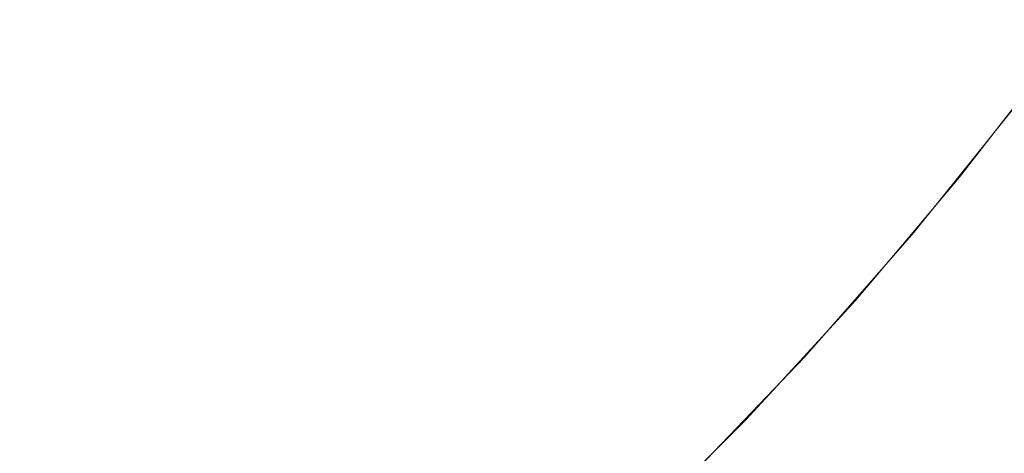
# Model space of a CAD drawing. Header units: centimetres. Extents: x -25.8 to 27.5, y 33.3 to 35.1.
# Tile 249 of 256: x 9.5133 to 9.565, y 33.6999 to 33.7227. Entities that reach past the tile are written whole.
import ezdxf

# ---------------------------------------------------------------- set-up
doc = ezdxf.new("R2010")
doc.units = ezdxf.units.CM
doc.header["$LTSCALE"] = 2.54
doc.layers.add('Lucido design-1', color=7, linetype='Continuous')

# ---------------------------------------------------------------- blocks, each defined once
blk = doc.blocks.new('Gruppo-6-1')
at = {"color": 7, "linetype": 'Continuous', "lineweight": 9}
for points in [[(-25.69296, 35.040112, 330.586121), (-25.69296, 33.440112, 330.586121), (27.40704, 33.440112, 330.586121), (27.40704, 35.040112, 330.586121)], [(-25.69296, 35.040112, 306.619358), (-25.69296, 33.440112, 306.619358), (27.40704, 33.440112, 306.619358), (27.40704, 35.040112, 306.619358)]]:
    blk.add_3dface(points, dxfattribs=at)
for points, invisible_edges in [([(9.558151, 33.728351, 330.133712), (9.553271, 33.722038, 330.133712), (9.551687, 33.723318, 330.137298), (9.556513, 33.729562, 330.137298)], 15), ([(9.558151, 33.728351, 306.166949), (9.553271, 33.722038, 306.166949), (9.551687, 33.723318, 306.170535), (9.556513, 33.729562, 306.170535)], 15), ([(9.546252, 33.727706, 330.147525), (9.541356, 33.721899, 330.147525), (9.539399, 33.723622, 330.150737), (9.544224, 33.729344, 330.150737)], 15), ([(9.546252, 33.727706, 306.180762), (9.541356, 33.721899, 306.180762), (9.539399, 33.723622, 306.183974), (9.544224, 33.729344, 306.183974)], 15), ([(9.535188, 33.727328, 330.156832), (9.530286, 33.721991, 330.156832), (9.528453, 33.723747, 330.159282), (9.533283, 33.729004, 330.159282)], 15), ([(9.535188, 33.727328, 306.190069), (9.530286, 33.721991, 306.190069), (9.528453, 33.723747, 306.192519), (9.533283, 33.729004, 306.192519)], 15), ([(9.516745, 33.725648, 330.16719), (9.511788, 33.721095, 330.16719), (9.509526, 33.723665, 330.169557), (9.514376, 33.72812, 330.169557)], 15), ([(9.516745, 33.725648, 306.200427), (9.511788, 33.721095, 306.200427), (9.509526, 33.723665, 306.202794), (9.514376, 33.72812, 306.202794)], 15), ([(9.526219, 33.725888, 330.162048), (9.521264, 33.720933, 330.162048), (9.519042, 33.723251, 330.164686), (9.523901, 33.72811, 330.164686)], 15), ([(9.526219, 33.725888, 306.195285), (9.521264, 33.720933, 306.195285), (9.519042, 33.723251, 306.197923), (9.523901, 33.72811, 306.197923)], 15), ([(9.559667, 33.72723, 330.130049), (9.554739, 33.720854, 330.130049), (9.553271, 33.722038, 330.133712), (9.558151, 33.728351, 330.133712)], 15), ([(9.559667, 33.72723, 306.163286), (9.554739, 33.720854, 306.163286), (9.553271, 33.722038, 306.166949), (9.558151, 33.728351, 306.166949)], 15), ([(9.548175, 33.726154, 330.14421), (9.543211, 33.720267, 330.14421), (9.541356, 33.721899, 330.147525), (9.546252, 33.727706, 330.147525)], 15), ([(9.548175, 33.726154, 306.177447), (9.543211, 33.720267, 306.177447), (9.541356, 33.721899, 306.180762), (9.546252, 33.727706, 306.180762)], 15), ([(9.537342, 33.725432, 330.153842), (9.532357, 33.720005, 330.153842), (9.530286, 33.721991, 330.156832), (9.535188, 33.727328, 330.156832)], 15), ([(9.537342, 33.725432, 306.187079), (9.532357, 33.720005, 306.187079), (9.530286, 33.721991, 306.190069), (9.535188, 33.727328, 306.190069)], 15), ([(9.561059, 33.7262, 330.126315), (9.556086, 33.719766, 330.126315), (9.554739, 33.720854, 330.130049), (9.559667, 33.72723, 330.130049)], 15), ([(9.561059, 33.7262, 306.159552), (9.556086, 33.719766, 306.159552), (9.554739, 33.720854, 306.163286), (9.559667, 33.72723, 306.163286)], 15), ([(9.549987, 33.72469, 330.140799), (9.54496, 33.718728, 330.140799), (9.543211, 33.720267, 330.14421), (9.548175, 33.726154, 330.14421)], 15), ([(9.549987, 33.72469, 306.174036), (9.54496, 33.718728, 306.174036), (9.543211, 33.720267, 306.177447), (9.548175, 33.726154, 306.177447)], 15), ([(9.562326, 33.725263, 330.122516), (9.557311, 33.718776, 330.122516), (9.556086, 33.719766, 330.126315), (9.561059, 33.7262, 330.126315)], 15), ([(9.562326, 33.725263, 306.155753), (9.557311, 33.718776, 306.155753), (9.556086, 33.719766, 306.159552), (9.561059, 33.7262, 306.159552)], 15), ([(9.519042, 33.723251, 330.164686), (9.513982, 33.718603, 330.164686), (9.511788, 33.721095, 330.16719), (9.516745, 33.725648, 330.16719)], 15), ([(9.519042, 33.723251, 306.197923), (9.513982, 33.718603, 306.197923), (9.511788, 33.721095, 306.200427), (9.516745, 33.725648, 306.200427)], 15), ([(9.528453, 33.723747, 330.159282), (9.523405, 33.718699, 330.159282), (9.521264, 33.720933, 330.162048), (9.526219, 33.725888, 330.162048)], 15), ([(9.528453, 33.723747, 306.192519), (9.523405, 33.718699, 306.192519), (9.521264, 33.720933, 306.195285), (9.526219, 33.725888, 306.195285)], 15), ([(9.539399, 33.723622, 330.150737), (9.534336, 33.718109, 330.150737), (9.532357, 33.720005, 330.153842), (9.537342, 33.725432, 330.153842)], 15), ([(9.539399, 33.723622, 306.183974), (9.534336, 33.718109, 306.183974), (9.532357, 33.720005, 306.187079), (9.537342, 33.725432, 306.187079)], 15), ([(9.563465, 33.724421, 330.118658), (9.558414, 33.717886, 330.118658), (9.557311, 33.718776, 330.122516), (9.562326, 33.725263, 330.122516)], 15), ([(9.563465, 33.724421, 306.151895), (9.558414, 33.717886, 306.151895), (9.557311, 33.718776, 306.155753), (9.562326, 33.725263, 306.155753)], 15), ([(9.551687, 33.723318, 330.137298), (9.5466, 33.717284, 330.137298), (9.54496, 33.718728, 330.140799), (9.549987, 33.72469, 330.140799)], 15), ([(9.551687, 33.723318, 306.170535), (9.5466, 33.717284, 306.170535), (9.54496, 33.718728, 306.174036), (9.549987, 33.72469, 306.174036)], 15), ([(9.564474, 33.723674, 330.11475), (9.559391, 33.717097, 330.11475), (9.558414, 33.717886, 330.118658), (9.563465, 33.724421, 330.118658)], 15), ([(9.564474, 33.723674, 306.147987), (9.559391, 33.717097, 306.147987), (9.558414, 33.717886, 306.151895), (9.563465, 33.724421, 306.151895)], 15), ([(9.530286, 33.721991, 330.156832), (9.525161, 33.716866, 330.156832), (9.523405, 33.718699, 330.159282), (9.528453, 33.723747, 330.159282)], 15), ([(9.530286, 33.721991, 306.190069), (9.525161, 33.716866, 306.190069), (9.523405, 33.718699, 306.192519), (9.528453, 33.723747, 306.192519)], 15), ([(9.541356, 33.721899, 330.147525), (9.536218, 33.716305, 330.147525), (9.534336, 33.718109, 330.150737), (9.539399, 33.723622, 330.150737)], 15), ([(9.541356, 33.721899, 306.180762), (9.536218, 33.716305, 306.180762), (9.534336, 33.718109, 306.183974), (9.539399, 33.723622, 306.183974)], 15), ([(9.565353, 33.723024, 330.110796), (9.560241, 33.71641, 330.110796), (9.559391, 33.717097, 330.11475), (9.564474, 33.723674, 330.11475)], 15), ([(9.565353, 33.723024, 306.144033), (9.560241, 33.71641, 306.144033), (9.559391, 33.717097, 306.147987), (9.564474, 33.723674, 306.147987)], 15), ([(9.521264, 33.720933, 330.162048), (9.516103, 33.716193, 330.162048), (9.513982, 33.718603, 330.164686), (9.519042, 33.723251, 330.164686)], 15), ([(9.521264, 33.720933, 306.195285), (9.516103, 33.716193, 306.195285), (9.513982, 33.718603, 306.197923), (9.519042, 33.723251, 306.197923)], 15), ([(9.553271, 33.722038, 330.133712), (9.548128, 33.715939, 330.133712), (9.5466, 33.717284, 330.137298), (9.551687, 33.723318, 330.137298)], 15), ([(9.553271, 33.722038, 306.166949), (9.548128, 33.715939, 306.166949), (9.5466, 33.717284, 306.170535), (9.551687, 33.723318, 306.170535)], 15), ([(9.566101, 33.722471, 330.106805), (9.560965, 33.715826, 330.106805), (9.560241, 33.71641, 330.110796), (9.565353, 33.723024, 330.110796)], 15), ([(9.566101, 33.722471, 306.140042), (9.560965, 33.715826, 306.140042), (9.560241, 33.71641, 306.144033), (9.565353, 33.723024, 306.144033)], 15), ([(9.566716, 33.722016, 330.102782), (9.56156, 33.715346, 330.102782), (9.560965, 33.715826, 330.106805), (9.566101, 33.722471, 330.106805)], 15), ([(9.566716, 33.722016, 306.136019), (9.56156, 33.715346, 306.136019), (9.560965, 33.715826, 306.140042), (9.566101, 33.722471, 306.140042)], 15), ([(9.532357, 33.720005, 330.153842), (9.527147, 33.714795, 330.153842), (9.525161, 33.716866, 330.156832), (9.530286, 33.721991, 330.156832)], 15), ([(9.532357, 33.720005, 306.187079), (9.527147, 33.714795, 306.187079), (9.525161, 33.716866, 306.190069), (9.530286, 33.721991, 306.190069)], 15), ([(9.543211, 33.720267, 330.14421), (9.538002, 33.714595, 330.14421), (9.536218, 33.716305, 330.147525), (9.541356, 33.721899, 330.147525)], 15), ([(9.543211, 33.720267, 306.177447), (9.538002, 33.714595, 306.177447), (9.536218, 33.716305, 306.180762), (9.541356, 33.721899, 306.180762)], 15), ([(9.554739, 33.720854, 330.130049), (9.549544, 33.714693, 330.130049), (9.548128, 33.715939, 330.133712), (9.553271, 33.722038, 330.133712)], 15), ([(9.554739, 33.720854, 306.163286), (9.549544, 33.714693, 306.163286), (9.548128, 33.715939, 306.166949), (9.553271, 33.722038, 306.166949)], 15), ([(9.567197, 33.72166, 330.098735), (9.562026, 33.71497, 330.098735), (9.56156, 33.715346, 330.102782), (9.566716, 33.722016, 330.102782)], 15), ([(9.567197, 33.72166, 306.131972), (9.562026, 33.71497, 306.131972), (9.56156, 33.715346, 306.136019), (9.566716, 33.722016, 306.136019)], 15), ([(9.567545, 33.721403, 330.094671), (9.562362, 33.714698, 330.094671), (9.562026, 33.71497, 330.098735), (9.567197, 33.72166, 330.098735)], 15), ([(9.567545, 33.721403, 306.127908), (9.562362, 33.714698, 306.127908), (9.562026, 33.71497, 306.131972), (9.567197, 33.72166, 306.131972)], 15), ([(9.567759, 33.721245, 330.090596), (9.562569, 33.714531, 330.090596), (9.562362, 33.714698, 330.094671), (9.567545, 33.721403, 330.094671)], 15), ([(9.567759, 33.721245, 306.123833), (9.562569, 33.714531, 306.123833), (9.562362, 33.714698, 306.127908), (9.567545, 33.721403, 306.127908)], 15), ([(9.513982, 33.718603, 330.164686), (9.508728, 33.714173, 330.164686), (9.506643, 33.716756, 330.16719), (9.511788, 33.721095, 330.16719)], 15), ([(9.513982, 33.718603, 306.197923), (9.508728, 33.714173, 306.197923), (9.506643, 33.716756, 306.200427), (9.511788, 33.721095, 306.200427)], 15), ([(9.523405, 33.718699, 330.159282), (9.518148, 33.713869, 330.159282), (9.516103, 33.716193, 330.162048), (9.521264, 33.720933, 330.162048)], 15), ([(9.523405, 33.718699, 306.192519), (9.518148, 33.713869, 306.192519), (9.516103, 33.716193, 306.195285), (9.521264, 33.720933, 306.195285)], 15), ([(9.556086, 33.719766, 330.126315), (9.550844, 33.713549, 330.126315), (9.549544, 33.714693, 330.130049), (9.554739, 33.720854, 330.130049)], 15), ([(9.556086, 33.719766, 306.159552), (9.550844, 33.713549, 306.159552), (9.549544, 33.714693, 306.163286), (9.554739, 33.720854, 306.163286)], 15), ([(9.567838, 33.721186, 330.086667), (9.562646, 33.714469, 330.086667), (9.562569, 33.714531, 330.090596), (9.567759, 33.721245, 330.090596)], 15), ([(9.567838, 33.721186, 306.119903), (9.562646, 33.714469, 306.119903), (9.562569, 33.714531, 306.123833), (9.567759, 33.721245, 306.123833)], 15), ([(9.567707, 33.721014, 330.086121), (9.564951, 33.717449, 330.086121), (9.562646, 33.714469, 330.086667), (9.567838, 33.721186, 330.086667)], 14), ([(9.567707, 33.721014, 306.119358), (9.564951, 33.717449, 306.119358), (9.562646, 33.714469, 306.119903), (9.567838, 33.721186, 306.119903)], 14), ([(9.564951, 33.717449, 305.919358), (9.567707, 33.721014, 305.919358), (9.567855, 33.721174, 305.917386), (9.562662, 33.714456, 305.917386)], 14), ([(9.567982, 33.72108, 305.913398), (9.562785, 33.714356, 305.913398), (9.562662, 33.714456, 305.917386), (9.567855, 33.721174, 305.917386)], 15), ([(9.568238, 33.720891, 305.909413), (9.563033, 33.714157, 305.909413), (9.562785, 33.714356, 305.913398), (9.567982, 33.72108, 305.913398)], 15), ([(9.568622, 33.720607, 305.905439), (9.563405, 33.713856, 305.905439), (9.563033, 33.714157, 305.909413), (9.568238, 33.720891, 305.909413)], 15), ([(9.565711, 33.71836, 329.886121), (9.564951, 33.717449, 330.086121), (9.567707, 33.721014, 330.086121)], 9), ([(9.564951, 33.717449, 305.919358), (9.564951, 33.717449, 306.119358), (9.567707, 33.721014, 306.119358), (9.567707, 33.721014, 305.919358)], 5), ([(9.54496, 33.718728, 330.140799), (9.539684, 33.712983, 330.140799), (9.538002, 33.714595, 330.14421), (9.543211, 33.720267, 330.14421)], 15), ([(9.54496, 33.718728, 306.174036), (9.539684, 33.712983, 306.174036), (9.538002, 33.714595, 306.177447), (9.543211, 33.720267, 306.177447)], 15), ([(9.569135, 33.720228, 305.901482), (9.5639, 33.713456, 305.901482), (9.563405, 33.713856, 305.905439), (9.568622, 33.720607, 305.905439)], 15), ([(9.534336, 33.718109, 330.150737), (9.529043, 33.712816, 330.150737), (9.527147, 33.714795, 330.153842), (9.532357, 33.720005, 330.153842)], 15), ([(9.534336, 33.718109, 306.183974), (9.529043, 33.712816, 306.183974), (9.527147, 33.714795, 306.187079), (9.532357, 33.720005, 306.187079)], 15), ([(9.557311, 33.718776, 330.122516), (9.552026, 33.712508, 330.122516), (9.550844, 33.713549, 330.126315), (9.556086, 33.719766, 330.126315)], 15), ([(9.557311, 33.718776, 306.155753), (9.552026, 33.712508, 306.155753), (9.550844, 33.713549, 306.159552), (9.556086, 33.719766, 306.159552)], 15), ([(9.569775, 33.719754, 305.897548), (9.56452, 33.712956, 305.897548), (9.5639, 33.713456, 305.901482), (9.569135, 33.720228, 305.901482)], 15), ([(9.570543, 33.719186, 305.893645), (9.565263, 33.712356, 305.893645), (9.56452, 33.712956, 305.897548), (9.569775, 33.719754, 305.897548)], 15), ([(9.525161, 33.716866, 330.156832), (9.519824, 33.711964, 330.156832), (9.518148, 33.713869, 330.159282), (9.523405, 33.718699, 330.159282)], 15), ([(9.525161, 33.716866, 306.190069), (9.519824, 33.711964, 306.190069), (9.518148, 33.713869, 306.192519), (9.523405, 33.718699, 306.192519)], 15), ([(9.5466, 33.717284, 330.137298), (9.541261, 33.711472, 330.137298), (9.539684, 33.712983, 330.140799), (9.54496, 33.718728, 330.140799)], 15), ([(9.5466, 33.717284, 306.170535), (9.541261, 33.711472, 306.170535), (9.539684, 33.712983, 306.174036), (9.54496, 33.718728, 306.174036)], 15), ([(9.558414, 33.717886, 330.118658), (9.55309, 33.711572, 330.118658), (9.552026, 33.712508, 330.122516), (9.557311, 33.718776, 330.122516)], 15), ([(9.558414, 33.717886, 306.151895), (9.55309, 33.711572, 306.151895), (9.552026, 33.712508, 306.155753), (9.557311, 33.718776, 306.155753)], 15), ([(9.516103, 33.716193, 330.162048), (9.510745, 33.711676, 330.162048), (9.508728, 33.714173, 330.164686), (9.513982, 33.718603, 330.164686)], 15), ([(9.516103, 33.716193, 306.195285), (9.510745, 33.711676, 306.195285), (9.508728, 33.714173, 306.197923), (9.513982, 33.718603, 306.197923)], 15), ([(9.565726, 33.718348, 329.884149), (9.560264, 33.711542, 329.884149), (9.560249, 33.711554, 329.886121), (9.564969, 33.717436, 329.886121)], 11), ([(9.565852, 33.718251, 329.880161), (9.560385, 33.71144, 329.880161), (9.560264, 33.711542, 329.884149), (9.565726, 33.718348, 329.884149)], 15), ([(9.566104, 33.718058, 329.876176), (9.560629, 33.711236, 329.876176), (9.560385, 33.71144, 329.880161), (9.565852, 33.718251, 329.880161)], 15), ([(9.565711, 33.71836, 329.886121), (9.564969, 33.717436, 329.886121), (9.564951, 33.717449, 330.086121)], 10), ([(9.564969, 33.717436, 329.886121), (9.565711, 33.71836, 329.886121), (9.565726, 33.718348, 329.884149)], 10), ([(9.536218, 33.716305, 330.147525), (9.530847, 33.710934, 330.147525), (9.529043, 33.712816, 330.150737), (9.534336, 33.718109, 330.150737)], 15), ([(9.536218, 33.716305, 306.180762), (9.530847, 33.710934, 306.180762), (9.529043, 33.712816, 306.183974), (9.534336, 33.718109, 306.183974)], 15), ([(9.559391, 33.717097, 330.11475), (9.554033, 33.710742, 330.11475), (9.55309, 33.711572, 330.118658), (9.558414, 33.717886, 330.118658)], 15), ([(9.559391, 33.717097, 306.147987), (9.554033, 33.710742, 306.147987), (9.55309, 33.711572, 306.151895), (9.558414, 33.717886, 306.151895)], 15), ([(9.566483, 33.717767, 329.872202), (9.560995, 33.710929, 329.872202), (9.560629, 33.711236, 329.876176), (9.566104, 33.718058, 329.876176)], 15), ([(9.566989, 33.717379, 329.868245), (9.561483, 33.710519, 329.868245), (9.560995, 33.710929, 329.872202), (9.566483, 33.717767, 329.872202)], 15), ([(9.548128, 33.715939, 330.133712), (9.542731, 33.710062, 330.133712), (9.541261, 33.711472, 330.137298), (9.5466, 33.717284, 330.137298)], 15), ([(9.548128, 33.715939, 306.166949), (9.542731, 33.710062, 306.166949), (9.541261, 33.711472, 306.170535), (9.5466, 33.717284, 306.170535)], 15), ([(9.562647, 33.714468, 330.086121), (9.564969, 33.717436, 329.886121), (9.560249, 33.711554, 329.886121)], 9), ([(9.567621, 33.716894, 329.864311), (9.562093, 33.710007, 329.864311), (9.561483, 33.710519, 329.868245), (9.566989, 33.717379, 329.868245)], 15), ([(9.564951, 33.717449, 330.086121), (9.562647, 33.714468, 330.086121), (9.562646, 33.714469, 330.086667)], 10), ([(9.564951, 33.717449, 306.119358), (9.562647, 33.714468, 306.119358), (9.562646, 33.714469, 306.119903)], 10), ([(9.562647, 33.714468, 330.086121), (9.564951, 33.717449, 330.086121), (9.564969, 33.717436, 329.886121)], 10), ([(9.562662, 33.714456, 305.917386), (9.562647, 33.714468, 305.919358), (9.564951, 33.717449, 305.919358)], 9), ([(9.562647, 33.714468, 306.119358), (9.564951, 33.717449, 306.119358), (9.564951, 33.717449, 305.919358), (9.562647, 33.714468, 305.919358)], 10), ([(9.527147, 33.714795, 330.153842), (9.52172, 33.70981, 330.153842), (9.519824, 33.711964, 330.156832), (9.525161, 33.716866, 330.156832)], 15), ([(9.527147, 33.714795, 306.187079), (9.52172, 33.70981, 306.187079), (9.519824, 33.711964, 306.190069), (9.525161, 33.716866, 306.190069)], 15), ([(9.560241, 33.71641, 330.110796), (9.554853, 33.71002, 330.110796), (9.554033, 33.710742, 330.11475), (9.559391, 33.717097, 330.11475)], 15), ([(9.560241, 33.71641, 306.144033), (9.554853, 33.71002, 306.144033), (9.554033, 33.710742, 306.147987), (9.559391, 33.717097, 306.147987)], 15), ([(9.568378, 33.716313, 329.860408), (9.562825, 33.709393, 329.860408), (9.562093, 33.710007, 329.864311), (9.567621, 33.716894, 329.864311)], 15), ([(9.518148, 33.713869, 330.159282), (9.51269, 33.709267, 330.159282), (9.510745, 33.711676, 330.162048), (9.516103, 33.716193, 330.162048)], 15), ([(9.518148, 33.713869, 306.192519), (9.51269, 33.709267, 306.192519), (9.510745, 33.711676, 306.195285), (9.516103, 33.716193, 306.195285)], 15), ([(9.538002, 33.714595, 330.14421), (9.532557, 33.70915, 330.14421), (9.530847, 33.710934, 330.147525), (9.536218, 33.716305, 330.147525)], 15), ([(9.538002, 33.714595, 306.177447), (9.532557, 33.70915, 306.177447), (9.530847, 33.710934, 306.180762), (9.536218, 33.716305, 306.180762)], 15), ([(9.560965, 33.715826, 330.106805), (9.555551, 33.709406, 330.106805), (9.554853, 33.71002, 330.110796), (9.560241, 33.71641, 330.110796)], 15), ([(9.560965, 33.715826, 306.140042), (9.555551, 33.709406, 306.140042), (9.554853, 33.71002, 306.144033), (9.560241, 33.71641, 306.144033)], 15), ([(9.569261, 33.715636, 329.856541), (9.563677, 33.708678, 329.856541), (9.562825, 33.709393, 329.860408), (9.568378, 33.716313, 329.860408)], 15), ([(9.549544, 33.714693, 330.130049), (9.544093, 33.708758, 330.130049), (9.542731, 33.710062, 330.133712), (9.548128, 33.715939, 330.133712)], 15), ([(9.549544, 33.714693, 306.163286), (9.544093, 33.708758, 306.163286), (9.542731, 33.710062, 306.166949), (9.548128, 33.715939, 306.166949)], 15), ([(9.56156, 33.715346, 330.102782), (9.556125, 33.7089, 330.102782), (9.555551, 33.709406, 330.106805), (9.560965, 33.715826, 330.106805)], 15), ([(9.56156, 33.715346, 306.136019), (9.556125, 33.7089, 306.136019), (9.555551, 33.709406, 306.140042), (9.560965, 33.715826, 306.140042)], 15), ([(9.570268, 33.714863, 329.852718), (9.564649, 33.707862, 329.852718), (9.563677, 33.708678, 329.856541), (9.569261, 33.715636, 329.856541)], 15), ([(9.562026, 33.71497, 330.098735), (9.556575, 33.708505, 330.098735), (9.556125, 33.7089, 330.102782), (9.56156, 33.715346, 330.102782)], 15), ([(9.562026, 33.71497, 306.131972), (9.556575, 33.708505, 306.131972), (9.556125, 33.7089, 306.136019), (9.56156, 33.715346, 306.136019)], 15), ([(9.529043, 33.712816, 330.150737), (9.52353, 33.707753, 330.150737), (9.52172, 33.70981, 330.153842), (9.527147, 33.714795, 330.153842)], 15), ([(9.529043, 33.712816, 306.183974), (9.52353, 33.707753, 306.183974), (9.52172, 33.70981, 306.187079), (9.527147, 33.714795, 306.187079)], 15), ([(9.539684, 33.712983, 330.140799), (9.534169, 33.707468, 330.140799), (9.532557, 33.70915, 330.14421), (9.538002, 33.714595, 330.14421)], 15), ([(9.539684, 33.712983, 306.174036), (9.534169, 33.707468, 306.174036), (9.532557, 33.70915, 306.177447), (9.538002, 33.714595, 306.177447)], 15), ([(9.550844, 33.713549, 330.126315), (9.545343, 33.707559, 330.126315), (9.544093, 33.708758, 330.130049), (9.549544, 33.714693, 330.130049)], 15), ([(9.550844, 33.713549, 306.159552), (9.545343, 33.707559, 306.159552), (9.544093, 33.708758, 306.163286), (9.549544, 33.714693, 306.163286)], 15), ([(9.562362, 33.714698, 330.094671), (9.5569, 33.708219, 330.094671), (9.556575, 33.708505, 330.098735), (9.562026, 33.71497, 330.098735)], 15), ([(9.562362, 33.714698, 306.127908), (9.5569, 33.708219, 306.127908), (9.556575, 33.708505, 306.131972), (9.562026, 33.71497, 306.131972)], 15), ([(9.562569, 33.714531, 330.090596), (9.557099, 33.708043, 330.090596), (9.5569, 33.708219, 330.094671), (9.562362, 33.714698, 330.094671)], 15), ([(9.562569, 33.714531, 306.123833), (9.557099, 33.708043, 306.123833), (9.5569, 33.708219, 306.127908), (9.562362, 33.714698, 306.127908)], 15), ([(9.571397, 33.713996, 329.848945), (9.565739, 33.706947, 329.848945), (9.564649, 33.707862, 329.852718), (9.570268, 33.714863, 329.852718)], 15), ([(9.562646, 33.714469, 330.086667), (9.557173, 33.707978, 330.086667), (9.557099, 33.708043, 330.090596), (9.562569, 33.714531, 330.090596)], 15), ([(9.562646, 33.714469, 306.119903), (9.557173, 33.707978, 306.119903), (9.557099, 33.708043, 306.123833), (9.562569, 33.714531, 306.123833)], 15), ([(9.557173, 33.707978, 330.086667), (9.562646, 33.714469, 330.086667), (9.562647, 33.714468, 330.086121), (9.559649, 33.710912, 330.086121)], 11), ([(9.557173, 33.707978, 306.119903), (9.562646, 33.714469, 306.119903), (9.562647, 33.714468, 306.119358), (9.559649, 33.710912, 306.119358)], 11), ([(9.559649, 33.710912, 305.919358), (9.562647, 33.714468, 305.919358), (9.562662, 33.714456, 305.917386), (9.557189, 33.707964, 305.917386)], 14), ([(9.562785, 33.714356, 305.913398), (9.557308, 33.70786, 305.913398), (9.557189, 33.707964, 305.917386), (9.562662, 33.714456, 305.917386)], 15), ([(9.563033, 33.714157, 305.909413), (9.557547, 33.70765, 305.909413), (9.557308, 33.70786, 305.913398), (9.562785, 33.714356, 305.913398)], 15), ([(9.563405, 33.713856, 305.905439), (9.557905, 33.707334, 305.905439), (9.557547, 33.70765, 305.909413), (9.563033, 33.714157, 305.909413)], 15), ([(9.560249, 33.711554, 329.886121), (9.559649, 33.710912, 330.086121), (9.562647, 33.714468, 330.086121)], 9), ([(9.562647, 33.714468, 305.919358), (9.559649, 33.710912, 305.919358), (9.559649, 33.710912, 306.119358), (9.562647, 33.714468, 306.119358)], 10), ([(9.519824, 33.711964, 330.156832), (9.514284, 33.707293, 330.156832), (9.51269, 33.709267, 330.159282), (9.518148, 33.713869, 330.159282)], 15), ([(9.519824, 33.711964, 306.190069), (9.514284, 33.707293, 306.190069), (9.51269, 33.709267, 306.192519), (9.518148, 33.713869, 306.192519)], 15), ([(9.552026, 33.712508, 330.122516), (9.54648, 33.706469, 330.122516), (9.545343, 33.707559, 330.126315), (9.550844, 33.713549, 330.126315)], 15), ([(9.552026, 33.712508, 306.155753), (9.54648, 33.706469, 306.155753), (9.545343, 33.707559, 306.159552), (9.550844, 33.713549, 306.159552)], 15), ([(9.5639, 33.713456, 305.901482), (9.558384, 33.706913, 305.901482), (9.557905, 33.707334, 305.905439), (9.563405, 33.713856, 305.905439)], 15), ([(9.56452, 33.712956, 305.897548), (9.558982, 33.706387, 305.897548), (9.558384, 33.706913, 305.901482), (9.5639, 33.713456, 305.901482)], 15), ([(9.530847, 33.710934, 330.147525), (9.525253, 33.705796, 330.147525), (9.52353, 33.707753, 330.150737), (9.529043, 33.712816, 330.150737)], 15), ([(9.530847, 33.710934, 306.180762), (9.525253, 33.705796, 306.180762), (9.52353, 33.707753, 306.183974), (9.529043, 33.712816, 306.183974)], 15), ([(9.541261, 33.711472, 330.137298), (9.53568, 33.705891, 330.137298), (9.534169, 33.707468, 330.140799), (9.539684, 33.712983, 330.140799)], 15), ([(9.541261, 33.711472, 306.170535), (9.53568, 33.705891, 306.170535), (9.534169, 33.707468, 306.174036), (9.539684, 33.712983, 306.174036)], 15), ([(9.55309, 33.711572, 330.118658), (9.547503, 33.705489, 330.118658), (9.54648, 33.706469, 330.122516), (9.552026, 33.712508, 330.122516)], 15), ([(9.55309, 33.711572, 306.151895), (9.547503, 33.705489, 306.151895), (9.54648, 33.706469, 306.155753), (9.552026, 33.712508, 306.155753)], 15), ([(9.565263, 33.712356, 305.893645), (9.559699, 33.705756, 305.893645), (9.558982, 33.706387, 305.897548), (9.56452, 33.712956, 305.897548)], 15), ([(9.52172, 33.70981, 330.153842), (9.516086, 33.705061, 330.153842), (9.514284, 33.707293, 330.156832), (9.519824, 33.711964, 330.156832)], 15), ([(9.52172, 33.70981, 306.187079), (9.516086, 33.705061, 306.187079), (9.514284, 33.707293, 306.190069), (9.519824, 33.711964, 306.190069)], 15), ([(9.566129, 33.711657, 305.889778), (9.560534, 33.705021, 305.889778), (9.559699, 33.705756, 305.893645), (9.565263, 33.712356, 305.893645)], 15), ([(9.542731, 33.710062, 330.133712), (9.53709, 33.704421, 330.133712), (9.53568, 33.705891, 330.137298), (9.541261, 33.711472, 330.137298)], 15), ([(9.542731, 33.710062, 306.166949), (9.53709, 33.704421, 306.166949), (9.53568, 33.705891, 306.170535), (9.541261, 33.711472, 306.170535)], 15), ([(9.554033, 33.710742, 330.11475), (9.54841, 33.70462, 330.11475), (9.547503, 33.705489, 330.118658), (9.55309, 33.711572, 330.118658)], 15), ([(9.554033, 33.710742, 306.147987), (9.54841, 33.70462, 306.147987), (9.547503, 33.705489, 306.151895), (9.55309, 33.711572, 306.151895)], 15), ([(9.560264, 33.711542, 329.884149), (9.55451, 33.704981, 329.884149), (9.554495, 33.704994, 329.886121), (9.55967, 33.710895, 329.886121)], 11), ([(9.560385, 33.71144, 329.880161), (9.554627, 33.704874, 329.880161), (9.55451, 33.704981, 329.884149), (9.560264, 33.711542, 329.884149)], 15), ([(9.560629, 33.711236, 329.876176), (9.554861, 33.704659, 329.876176), (9.554627, 33.704874, 329.880161), (9.560385, 33.71144, 329.880161)], 15), ([(9.560249, 33.711554, 329.886121), (9.55967, 33.710895, 329.886121), (9.559649, 33.710912, 330.086121)], 10), ([(9.55967, 33.710895, 329.886121), (9.560249, 33.711554, 329.886121), (9.560264, 33.711542, 329.884149)], 10), ([(9.567116, 33.71086, 305.885955), (9.561486, 33.704182, 305.885955), (9.560534, 33.705021, 305.889778), (9.566129, 33.711657, 305.889778)], 15), ([(9.532557, 33.70915, 330.14421), (9.526885, 33.703941, 330.14421), (9.525253, 33.705796, 330.147525), (9.530847, 33.710934, 330.147525)], 15), ([(9.532557, 33.70915, 306.177447), (9.526885, 33.703941, 306.177447), (9.525253, 33.705796, 306.180762), (9.530847, 33.710934, 306.180762)], 15), ([(9.560995, 33.710929, 329.872202), (9.555213, 33.704336, 329.872202), (9.554861, 33.704659, 329.876176), (9.560629, 33.711236, 329.876176)], 15), ([(9.561483, 33.710519, 329.868245), (9.555683, 33.703906, 329.868245), (9.555213, 33.704336, 329.872202), (9.560995, 33.710929, 329.872202)], 15), ([(9.554853, 33.71002, 330.110796), (9.549199, 33.703864, 330.110796), (9.54841, 33.70462, 330.11475), (9.554033, 33.710742, 330.11475)], 15), ([(9.554853, 33.71002, 306.144033), (9.549199, 33.703864, 306.144033), (9.54841, 33.70462, 306.147987), (9.554033, 33.710742, 306.147987)], 15), ([(9.557174, 33.707977, 330.086121), (9.55967, 33.710895, 329.886121), (9.554495, 33.704994, 329.886121)], 9), ([(9.562093, 33.710007, 329.864311), (9.55627, 33.703368, 329.864311), (9.555683, 33.703906, 329.868245), (9.561483, 33.710519, 329.868245)], 15), ([(9.559649, 33.710912, 330.086121), (9.557174, 33.707977, 330.086121), (9.557173, 33.707978, 330.086667)], 10), ([(9.559649, 33.710912, 306.119358), (9.557174, 33.707977, 306.119358), (9.557173, 33.707978, 306.119903)], 10), ([(9.557174, 33.707977, 330.086121), (9.559649, 33.710912, 330.086121), (9.55967, 33.710895, 329.886121)], 10), ([(9.557189, 33.707964, 305.917386), (9.557174, 33.707977, 305.919358), (9.559649, 33.710912, 305.919358)], 9), ([(9.557174, 33.707977, 306.119358), (9.559649, 33.710912, 306.119358), (9.559649, 33.710912, 305.919358), (9.557174, 33.707977, 305.919358)], 10), ([(9.568224, 33.709965, 305.882182), (9.562555, 33.703242, 305.882182), (9.561486, 33.704182, 305.885955), (9.567116, 33.71086, 305.885955)], 15), ([(9.544093, 33.708758, 330.130049), (9.538394, 33.703059, 330.130049), (9.53709, 33.704421, 330.133712), (9.542731, 33.710062, 330.133712)], 15), ([(9.544093, 33.708758, 306.163286), (9.538394, 33.703059, 306.163286), (9.53709, 33.704421, 306.166949), (9.542731, 33.710062, 306.166949)], 15), ([(9.555551, 33.709406, 330.106805), (9.54987, 33.70322, 330.106805), (9.549199, 33.703864, 330.110796), (9.554853, 33.71002, 330.110796)], 15), ([(9.555551, 33.709406, 306.140042), (9.54987, 33.70322, 306.140042), (9.549199, 33.703864, 306.144033), (9.554853, 33.71002, 306.144033)], 15), ([(9.562825, 33.709393, 329.860408), (9.556975, 33.702722, 329.860408), (9.55627, 33.703368, 329.864311), (9.562093, 33.710007, 329.864311)], 15), ([(9.56945, 33.708975, 305.878465), (9.563738, 33.7022, 305.878465), (9.562555, 33.703242, 305.882182), (9.568224, 33.709965, 305.882182)], 15), ([(9.52353, 33.707753, 330.150737), (9.517808, 33.702928, 330.150737), (9.516086, 33.705061, 330.153842), (9.52172, 33.70981, 330.153842)], 15), ([(9.52353, 33.707753, 306.183974), (9.517808, 33.702928, 306.183974), (9.516086, 33.705061, 306.187079), (9.52172, 33.70981, 306.187079)], 15), ([(9.556125, 33.7089, 330.102782), (9.550422, 33.702691, 330.102782), (9.54987, 33.70322, 330.106805), (9.555551, 33.709406, 330.106805)], 15), ([(9.556125, 33.7089, 306.136019), (9.550422, 33.702691, 306.136019), (9.54987, 33.70322, 306.140042), (9.555551, 33.709406, 306.140042)], 15), ([(9.563677, 33.708678, 329.856541), (9.557795, 33.701971, 329.856541), (9.556975, 33.702722, 329.860408), (9.562825, 33.709393, 329.860408)], 15), ([(9.514284, 33.707293, 330.156832), (9.50855, 33.702861, 330.156832), (9.507041, 33.704901, 330.159282), (9.51269, 33.709267, 330.159282)], 15), ([(9.514284, 33.707293, 306.190069), (9.50855, 33.702861, 306.190069), (9.507041, 33.704901, 306.192519), (9.51269, 33.709267, 306.192519)], 15), ([(9.534169, 33.707468, 330.140799), (9.528424, 33.702192, 330.140799), (9.526885, 33.703941, 330.14421), (9.532557, 33.70915, 330.14421)], 15), ([(9.534169, 33.707468, 306.174036), (9.528424, 33.702192, 306.174036), (9.526885, 33.703941, 306.177447), (9.532557, 33.70915, 306.177447)], 15), ([(9.556575, 33.708505, 330.098735), (9.550855, 33.702277, 330.098735), (9.550422, 33.702691, 330.102782), (9.556125, 33.7089, 330.102782)], 15), ([(9.556575, 33.708505, 306.131972), (9.550855, 33.702277, 306.131972), (9.550422, 33.702691, 306.136019), (9.556125, 33.7089, 306.136019)], 15), ([(9.570794, 33.70789, 305.87481), (9.565035, 33.701059, 305.87481), (9.563738, 33.7022, 305.878465), (9.56945, 33.708975, 305.878465)], 15), ([(9.545343, 33.707559, 330.126315), (9.539593, 33.701809, 330.126315), (9.538394, 33.703059, 330.130049), (9.544093, 33.708758, 330.130049)], 15), ([(9.545343, 33.707559, 306.159552), (9.539593, 33.701809, 306.159552), (9.538394, 33.703059, 306.163286), (9.544093, 33.708758, 306.163286)], 15), ([(9.5569, 33.708219, 330.094671), (9.551167, 33.701978, 330.094671), (9.550855, 33.702277, 330.098735), (9.556575, 33.708505, 330.098735)], 15), ([(9.5569, 33.708219, 306.127908), (9.551167, 33.701978, 306.127908), (9.550855, 33.702277, 306.131972), (9.556575, 33.708505, 306.131972)], 15), ([(9.564649, 33.707862, 329.852718), (9.55873, 33.701113, 329.852718), (9.557795, 33.701971, 329.856541), (9.563677, 33.708678, 329.856541)], 15), ([(9.557099, 33.708043, 330.090596), (9.551359, 33.701794, 330.090596), (9.551167, 33.701978, 330.094671), (9.5569, 33.708219, 330.094671)], 15), ([(9.557099, 33.708043, 306.123833), (9.551359, 33.701794, 306.123833), (9.551167, 33.701978, 306.127908), (9.5569, 33.708219, 306.127908)], 15), ([(9.557173, 33.707978, 330.086667), (9.55143, 33.701725, 330.086667), (9.551359, 33.701794, 330.090596), (9.557099, 33.708043, 330.090596)], 15), ([(9.557173, 33.707978, 306.119903), (9.55143, 33.701725, 306.119903), (9.551359, 33.701794, 306.123833), (9.557099, 33.708043, 306.123833)], 15), ([(9.55143, 33.701725, 330.086667), (9.557173, 33.707978, 330.086667), (9.557174, 33.707977, 330.086121), (9.554053, 33.704579, 330.086121)], 11), ([(9.55143, 33.701725, 306.119903), (9.557173, 33.707978, 306.119903), (9.557174, 33.707977, 306.119358), (9.554053, 33.704579, 306.119358)], 11), ([(9.554053, 33.704579, 305.919358), (9.557174, 33.707977, 305.919358), (9.557189, 33.707964, 305.917386), (9.551445, 33.701711, 305.917386)], 14), ([(9.557308, 33.70786, 305.913398), (9.55156, 33.701601, 305.913398), (9.551445, 33.701711, 305.917386), (9.557189, 33.707964, 305.917386)], 15), ([(9.557547, 33.70765, 305.909413), (9.551789, 33.701381, 305.909413), (9.55156, 33.701601, 305.913398), (9.557308, 33.70786, 305.913398)], 15), ([(9.554495, 33.704994, 329.886121), (9.554053, 33.704579, 330.086121), (9.557174, 33.707977, 330.086121)], 9), ([(9.557174, 33.707977, 305.919358), (9.554053, 33.704579, 305.919358), (9.554053, 33.704579, 306.119358), (9.557174, 33.707977, 306.119358)], 10), ([(9.565739, 33.706947, 329.848945), (9.55978, 33.700152, 329.848945), (9.55873, 33.701113, 329.852718), (9.564649, 33.707862, 329.852718)], 15), ([(9.525253, 33.705796, 330.147525), (9.519446, 33.7009, 330.147525), (9.517808, 33.702928, 330.150737), (9.52353, 33.707753, 330.150737)], 15), ([(9.525253, 33.705796, 306.180762), (9.519446, 33.7009, 306.180762), (9.517808, 33.702928, 306.183974), (9.52353, 33.707753, 306.183974)], 15), ([(9.53568, 33.705891, 330.137298), (9.529868, 33.700552, 330.137298), (9.528424, 33.702192, 330.140799), (9.534169, 33.707468, 330.140799)], 15), ([(9.53568, 33.705891, 306.170535), (9.529868, 33.700552, 306.170535), (9.528424, 33.702192, 306.174036), (9.534169, 33.707468, 306.174036)], 15), ([(9.54648, 33.706469, 330.122516), (9.540683, 33.700672, 330.122516), (9.539593, 33.701809, 330.126315), (9.545343, 33.707559, 330.126315)], 15), ([(9.54648, 33.706469, 306.155753), (9.540683, 33.700672, 306.155753), (9.539593, 33.701809, 306.159552), (9.545343, 33.707559, 306.159552)], 15), ([(9.557905, 33.707334, 305.905439), (9.552134, 33.701051, 305.905439), (9.551789, 33.701381, 305.909413), (9.557547, 33.70765, 305.909413)], 15), ([(9.558384, 33.706913, 305.901482), (9.552594, 33.70061, 305.901482), (9.552134, 33.701051, 305.905439), (9.557905, 33.707334, 305.905439)], 15), ([(9.516086, 33.705061, 330.153842), (9.510256, 33.700554, 330.153842), (9.50855, 33.702861, 330.156832), (9.514284, 33.707293, 330.156832)], 15), ([(9.516086, 33.705061, 306.187079), (9.510256, 33.700554, 306.187079), (9.50855, 33.702861, 306.190069), (9.514284, 33.707293, 306.190069)], 15), ([(9.558982, 33.706387, 305.897548), (9.553169, 33.700058, 305.897548), (9.552594, 33.70061, 305.901482), (9.558384, 33.706913, 305.901482)], 15), ([(9.566947, 33.705934, 329.845228), (9.560942, 33.699087, 329.845228), (9.55978, 33.700152, 329.848945), (9.565739, 33.706947, 329.848945)], 15), ([(9.547503, 33.705489, 330.118658), (9.541663, 33.699649, 330.118658), (9.540683, 33.700672, 330.122516), (9.54648, 33.706469, 330.122516)], 15), ([(9.547503, 33.705489, 306.151895), (9.541663, 33.699649, 306.151895), (9.540683, 33.700672, 306.155753), (9.54648, 33.706469, 306.155753)], 15), ([(9.559699, 33.705756, 305.893645), (9.553859, 33.699398, 305.893645), (9.553169, 33.700058, 305.897548), (9.558982, 33.706387, 305.897548)], 15), ([(9.526885, 33.703941, 330.14421), (9.520998, 33.698977, 330.14421), (9.519446, 33.7009, 330.147525), (9.525253, 33.705796, 330.147525)], 15), ([(9.526885, 33.703941, 306.177447), (9.520998, 33.698977, 306.177447), (9.519446, 33.7009, 306.180762), (9.525253, 33.705796, 306.180762)], 15), ([(9.53709, 33.704421, 330.133712), (9.531213, 33.699024, 330.133712), (9.529868, 33.700552, 330.137298), (9.53568, 33.705891, 330.137298)], 15), ([(9.53709, 33.704421, 306.166949), (9.531213, 33.699024, 306.166949), (9.529868, 33.700552, 306.170535), (9.53568, 33.705891, 306.170535)], 15), ([(9.560534, 33.705021, 305.889778), (9.554662, 33.698628, 305.889778), (9.553859, 33.699398, 305.893645), (9.559699, 33.705756, 305.893645)], 15), ([(9.56827, 33.704824, 329.841573), (9.562215, 33.69792, 329.841573), (9.560942, 33.699087, 329.845228), (9.566947, 33.705934, 329.845228)], 15), ([(9.54841, 33.70462, 330.11475), (9.542532, 33.698743, 330.11475), (9.541663, 33.699649, 330.118658), (9.547503, 33.705489, 330.118658)], 15), ([(9.54841, 33.70462, 306.147987), (9.542532, 33.698743, 306.147987), (9.541663, 33.699649, 306.151895), (9.547503, 33.705489, 306.151895)], 15), ([(9.517808, 33.702928, 330.150737), (9.511886, 33.698351, 330.150737), (9.510256, 33.700554, 330.153842), (9.516086, 33.705061, 330.153842)], 15), ([(9.517808, 33.702928, 306.183974), (9.511886, 33.698351, 306.183974), (9.510256, 33.700554, 306.187079), (9.516086, 33.705061, 306.187079)], 15), ([(9.55451, 33.704981, 329.884149), (9.548475, 33.698677, 329.884149), (9.548461, 33.698691, 329.886121), (9.554077, 33.704557, 329.886121)], 11), ([(9.554627, 33.704874, 329.880161), (9.548587, 33.698565, 329.880161), (9.548475, 33.698677, 329.884149), (9.55451, 33.704981, 329.884149)], 15), ([(9.554861, 33.704659, 329.876176), (9.548812, 33.69834, 329.876176), (9.548587, 33.698565, 329.880161), (9.554627, 33.704874, 329.880161)], 15), ([(9.554495, 33.704994, 329.886121), (9.554077, 33.704557, 329.886121), (9.554053, 33.704579, 330.086121)], 10), ([(9.554077, 33.704557, 329.886121), (9.554495, 33.704994, 329.886121), (9.55451, 33.704981, 329.884149)], 10), ([(9.561486, 33.704182, 305.885955), (9.555578, 33.69775, 305.885955), (9.554662, 33.698628, 305.889778), (9.560534, 33.705021, 305.889778)], 15), ([(9.569707, 33.703618, 329.837987), (9.563598, 33.696653, 329.837987), (9.562215, 33.69792, 329.841573), (9.56827, 33.704824, 329.841573)], 15), ([(9.538394, 33.703059, 330.130049), (9.532459, 33.697608, 330.130049), (9.531213, 33.699024, 330.133712), (9.53709, 33.704421, 330.133712)], 15), ([(9.538394, 33.703059, 306.163286), (9.532459, 33.697608, 306.163286), (9.531213, 33.699024, 306.166949), (9.53709, 33.704421, 306.166949)], 15), ([(9.549199, 33.703864, 330.110796), (9.543288, 33.697953, 330.110796), (9.542532, 33.698743, 330.11475), (9.54841, 33.70462, 330.11475)], 15), ([(9.549199, 33.703864, 306.144033), (9.543288, 33.697953, 306.144033), (9.542532, 33.698743, 306.147987), (9.54841, 33.70462, 306.147987)], 15), ([(9.551431, 33.701724, 330.086121), (9.554077, 33.704557, 329.886121), (9.548461, 33.698691, 329.886121)], 9), ([(9.555213, 33.704336, 329.872202), (9.54915, 33.698002, 329.872202), (9.548812, 33.69834, 329.876176), (9.554861, 33.704659, 329.876176)], 15), ([(9.555683, 33.703906, 329.868245), (9.5496, 33.697552, 329.868245), (9.54915, 33.698002, 329.872202), (9.555213, 33.704336, 329.872202)], 15), ([(9.554053, 33.704579, 330.086121), (9.551431, 33.701724, 330.086121), (9.55143, 33.701725, 330.086667)], 10), ([(9.554053, 33.704579, 306.119358), (9.551431, 33.701724, 306.119358), (9.55143, 33.701725, 306.119903)], 10), ([(9.551431, 33.701724, 330.086121), (9.554053, 33.704579, 330.086121), (9.554077, 33.704557, 329.886121)], 10), ([(9.551445, 33.701711, 305.917386), (9.551431, 33.701724, 305.919358), (9.554053, 33.704579, 305.919358)], 9), ([(9.551431, 33.701724, 306.119358), (9.554053, 33.704579, 306.119358), (9.554053, 33.704579, 305.919358), (9.551431, 33.701724, 305.919358)], 10), ([(9.528424, 33.702192, 330.140799), (9.522462, 33.697165, 330.140799), (9.520998, 33.698977, 330.14421), (9.526885, 33.703941, 330.14421)], 15), ([(9.528424, 33.702192, 306.174036), (9.522462, 33.697165, 306.174036), (9.520998, 33.698977, 306.177447), (9.526885, 33.703941, 306.177447)], 15), ([(9.54987, 33.70322, 330.106805), (9.543932, 33.697282, 330.106805), (9.543288, 33.697953, 330.110796), (9.549199, 33.703864, 330.110796)], 15), ([(9.54987, 33.70322, 306.140042), (9.543932, 33.697282, 306.140042), (9.543288, 33.697953, 306.144033), (9.549199, 33.703864, 306.144033)], 15), ([(9.55627, 33.703368, 329.864311), (9.550164, 33.696988, 329.864311), (9.5496, 33.697552, 329.868245), (9.555683, 33.703906, 329.868245)], 15), ([(9.562555, 33.703242, 305.882182), (9.556606, 33.696765, 305.882182), (9.555578, 33.69775, 305.885955), (9.561486, 33.704182, 305.885955)], 15), ([(9.550422, 33.702691, 330.102782), (9.544461, 33.69673, 330.102782), (9.543932, 33.697282, 330.106805), (9.54987, 33.70322, 330.106805)], 15), ([(9.550422, 33.702691, 306.136019), (9.544461, 33.69673, 306.136019), (9.543932, 33.697282, 306.140042), (9.54987, 33.70322, 306.140042)], 15), ([(9.556975, 33.702722, 329.860408), (9.550839, 33.696313, 329.860408), (9.550164, 33.696988, 329.864311), (9.55627, 33.703368, 329.864311)], 15), ([(9.563738, 33.7022, 305.878465), (9.557744, 33.695674, 305.878465), (9.556606, 33.696765, 305.882182), (9.562555, 33.703242, 305.882182)], 15), ([(9.571255, 33.702319, 329.834477), (9.565089, 33.695287, 329.834477), (9.563598, 33.696653, 329.837987), (9.569707, 33.703618, 329.837987)], 15), ([(9.519446, 33.7009, 330.147525), (9.513437, 33.696254, 330.147525), (9.511886, 33.698351, 330.150737), (9.517808, 33.702928, 330.150737)], 15), ([(9.519446, 33.7009, 306.180762), (9.513437, 33.696254, 306.180762), (9.511886, 33.698351, 306.183974), (9.517808, 33.702928, 306.183974)], 15), ([(9.539593, 33.701809, 330.126315), (9.533603, 33.696308, 330.126315), (9.532459, 33.697608, 330.130049), (9.538394, 33.703059, 330.130049)], 15), ([(9.539593, 33.701809, 306.159552), (9.533603, 33.696308, 306.159552), (9.532459, 33.697608, 306.163286), (9.538394, 33.703059, 306.163286)], 15), ([(9.550855, 33.702277, 330.098735), (9.544875, 33.696297, 330.098735), (9.544461, 33.69673, 330.102782), (9.550422, 33.702691, 330.102782)], 15), ([(9.550855, 33.702277, 306.131972), (9.544875, 33.696297, 306.131972), (9.544461, 33.69673, 306.136019), (9.550422, 33.702691, 306.136019)], 15), ([(9.557795, 33.701971, 329.856541), (9.551626, 33.695526, 329.856541), (9.550839, 33.696313, 329.860408), (9.556975, 33.702722, 329.860408)], 15), ([(9.529868, 33.700552, 330.137298), (9.523834, 33.695465, 330.137298), (9.522462, 33.697165, 330.140799), (9.528424, 33.702192, 330.140799)], 15), ([(9.529868, 33.700552, 306.170535), (9.523834, 33.695465, 306.170535), (9.522462, 33.697165, 306.174036), (9.528424, 33.702192, 306.174036)], 15), ([(9.551167, 33.701978, 330.094671), (9.545174, 33.695985, 330.094671), (9.544875, 33.696297, 330.098735), (9.550855, 33.702277, 330.098735)], 15), ([(9.551167, 33.701978, 306.127908), (9.545174, 33.695985, 306.127908), (9.544875, 33.696297, 306.131972), (9.550855, 33.702277, 306.131972)], 15), ([(9.565035, 33.701059, 305.87481), (9.558991, 33.694479, 305.87481), (9.557744, 33.695674, 305.878465), (9.563738, 33.7022, 305.878465)], 15), ([(9.540683, 33.700672, 330.122516), (9.534644, 33.695126, 330.122516), (9.533603, 33.696308, 330.126315), (9.539593, 33.701809, 330.126315)], 15), ([(9.540683, 33.700672, 306.155753), (9.534644, 33.695126, 306.155753), (9.533603, 33.696308, 306.159552), (9.539593, 33.701809, 306.159552)], 15), ([(9.551359, 33.701794, 330.090596), (9.545358, 33.695793, 330.090596), (9.545174, 33.695985, 330.094671), (9.551167, 33.701978, 330.094671)], 15), ([(9.551359, 33.701794, 306.123833), (9.545358, 33.695793, 306.123833), (9.545174, 33.695985, 306.127908), (9.551167, 33.701978, 306.127908)], 15), ([(9.55143, 33.701725, 330.086667), (9.545427, 33.695722, 330.086667), (9.545358, 33.695793, 330.090596), (9.551359, 33.701794, 330.090596)], 15), ([(9.55143, 33.701725, 306.119903), (9.545427, 33.695722, 306.119903), (9.545358, 33.695793, 306.123833), (9.551359, 33.701794, 306.123833)], 15), ([(9.545427, 33.695722, 330.086667), (9.55143, 33.701725, 330.086667), (9.551431, 33.701724, 330.086121), (9.548201, 33.698494, 330.086121)], 11), ([(9.545427, 33.695722, 306.119903), (9.55143, 33.701725, 306.119903), (9.551431, 33.701724, 306.119358), (9.548201, 33.698494, 306.119358)], 11), ([(9.548201, 33.698494, 305.919358), (9.551431, 33.701724, 305.919358), (9.551445, 33.701711, 305.917386), (9.545441, 33.695707, 305.917386)], 14), ([(9.55156, 33.701601, 305.913398), (9.545551, 33.695592, 305.913398), (9.545441, 33.695707, 305.917386), (9.551445, 33.701711, 305.917386)], 15), ([(9.548461, 33.698691, 329.886121), (9.548201, 33.698494, 330.086121), (9.551431, 33.701724, 330.086121)], 9), ([(9.551431, 33.701724, 305.919358), (9.548201, 33.698494, 305.919358), (9.548201, 33.698494, 306.119358), (9.551431, 33.701724, 306.119358)], 10), ([(9.55873, 33.701113, 329.852718), (9.552523, 33.694629, 329.852718), (9.551626, 33.695526, 329.856541), (9.557795, 33.701971, 329.856541)], 15), ([(9.551789, 33.701381, 305.909413), (9.545771, 33.695363, 305.909413), (9.545551, 33.695592, 305.913398), (9.55156, 33.701601, 305.913398)], 15), ([(9.552134, 33.701051, 305.905439), (9.546101, 33.695018, 305.905439), (9.545771, 33.695363, 305.909413), (9.551789, 33.701381, 305.909413)], 15), ([(9.55978, 33.700152, 329.848945), (9.553529, 33.693623, 329.848945), (9.552523, 33.694629, 329.852718), (9.55873, 33.701113, 329.852718)], 15), ([(9.520998, 33.698977, 330.14421), (9.514906, 33.694268, 330.14421), (9.513437, 33.696254, 330.147525), (9.519446, 33.7009, 330.147525)], 15), ([(9.520998, 33.698977, 306.177447), (9.514906, 33.694268, 306.177447), (9.513437, 33.696254, 306.180762), (9.519446, 33.7009, 306.180762)], 15), ([(9.541663, 33.699649, 330.118658), (9.53558, 33.694062, 330.118658), (9.534644, 33.695126, 330.122516), (9.540683, 33.700672, 330.122516)], 15), ([(9.541663, 33.699649, 306.151895), (9.53558, 33.694062, 306.151895), (9.534644, 33.695126, 306.155753), (9.540683, 33.700672, 306.155753)], 15), ([(9.552594, 33.70061, 305.901482), (9.546542, 33.694558, 305.901482), (9.546101, 33.695018, 305.905439), (9.552134, 33.701051, 305.905439)], 15), ([(9.553169, 33.700058, 305.897548), (9.547094, 33.693983, 305.897548), (9.546542, 33.694558, 305.901482), (9.552594, 33.70061, 305.901482)], 15), ([(9.566443, 33.69982, 305.871224), (9.560345, 33.693181, 305.871224), (9.558991, 33.694479, 305.87481), (9.565035, 33.701059, 305.87481)], 15), ([(9.531213, 33.699024, 330.133712), (9.525114, 33.693881, 330.133712), (9.523834, 33.695465, 330.137298), (9.529868, 33.700552, 330.137298)], 15), ([(9.531213, 33.699024, 306.166949), (9.525114, 33.693881, 306.166949), (9.523834, 33.695465, 306.170535), (9.529868, 33.700552, 306.170535)], 15), ([(9.560942, 33.699087, 329.845228), (9.554644, 33.692508, 329.845228), (9.553529, 33.693623, 329.848945), (9.55978, 33.700152, 329.848945)], 15), ([(9.553859, 33.699398, 305.893645), (9.547754, 33.693293, 305.893645), (9.547094, 33.693983, 305.897548), (9.553169, 33.700058, 305.897548)], 15)]:
    blk.add_3dface(points, dxfattribs=dict(at, invisible_edges=invisible_edges))

msp = doc.modelspace()

# ---------------------------------------------------------------- block references
at = {"layer": 'Lucido design-1', "color": 7}
msp.add_blockref('Gruppo-6-1', (0, 0), dxfattribs=at)

doc.saveas('drawing.dxf')
